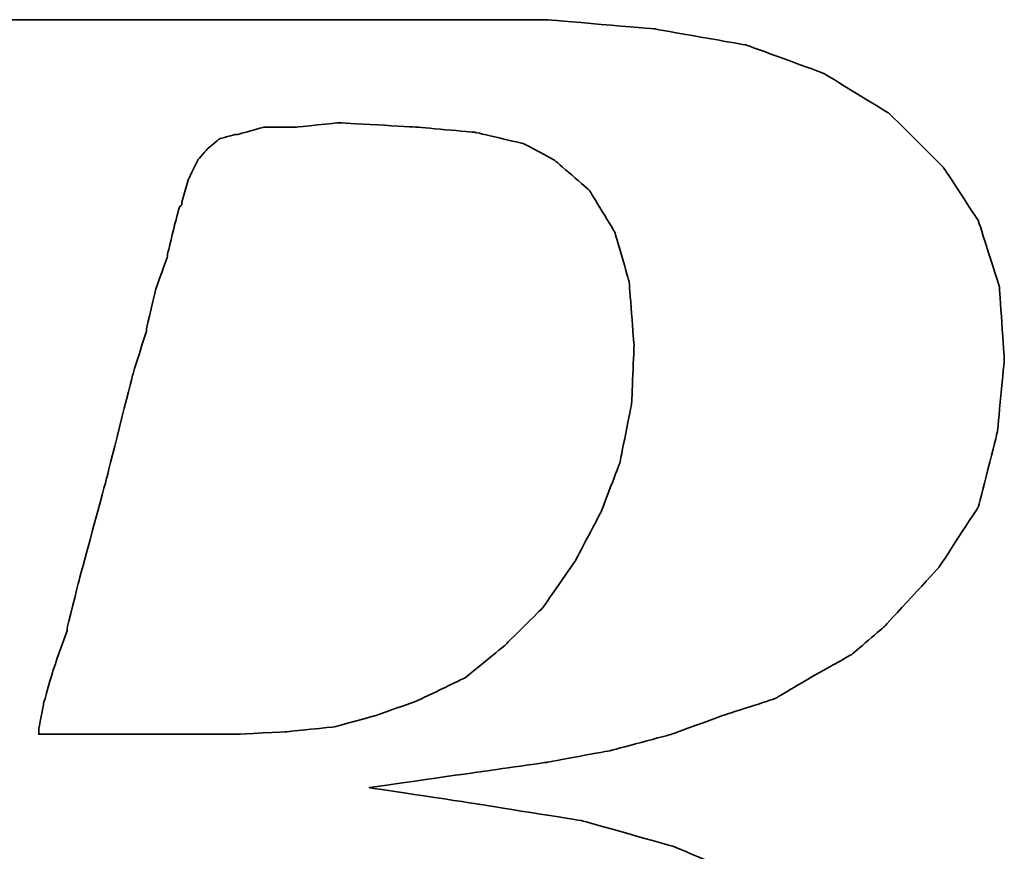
# Model space of a CAD drawing. Header units: millimetres. Extents: x 85 to 589, y 104 to 272.
# Tile 30 of 52: x 456.67 to 459.3, y 158.74 to 160.95. Entities that reach past the tile are written whole.
import ezdxf

# ---------------------------------------------------------------- set-up
doc = ezdxf.new("R2010")
doc.units = ezdxf.units.MM
doc.header["$LTSCALE"] = 0.1
doc.layers.add('DIM', color=4, linetype='CONTINUOUS')
doc.layers.add('layer 1', color=7, linetype='CONTINUOUS')

# ---------------------------------------------------------------- blocks, each defined once
blk = doc.blocks.new('TBI MOTION logo(完整正式版)')
at = {"layer": 'layer 1', "color": 22, "lineweight": 35}
for points, knots in [([(-64.65375, -6.86375), (-64.65375, -6.86375), (-64.84375, -7.29625), (-64.84375, -7.29625), (-64.84375, -7.29625), (-64.84375, -7.29625), (-64.86875, -7.34375), (-64.86875, -7.34375), (-64.86875, -7.34375), (-64.86875, -7.34375), (-64.86875, -7.36875), (-64.86875, -7.36875), (-64.86875, -7.36875), (-64.86875, -7.36875), (-65.15375, -7.65375), (-65.15375, -7.65375), (-65.15375, -7.65375), (-65.15375, -7.65375), (-65.17875, -7.65375), (-65.17875, -7.65375), (-65.17875, -7.65375), (-65.17875, -7.65375), (-65.20375, -7.67875), (-65.20375, -7.67875), (-65.20375, -7.67875), (-65.20375, -7.67875), (-65.58875, -7.87125), (-65.58875, -7.87125), (-65.58875, -7.87125), (-65.58875, -7.87125), (-65.63375, -7.87125), (-65.63375, -7.87125), (-65.63375, -7.87125), (-65.63375, -7.87125), (-65.65875, -7.89375), (-65.65875, -7.89375), (-65.65875, -7.89375), (-65.65875, -7.89375), (-66.09375, -7.94375), (-66.09375, -7.94375), (-66.09375, -7.94375), (-66.09375, -7.94375), (-66.11375, -7.94375), (-66.11375, -7.94375), (-66.11375, -7.94375), (-66.11375, -7.94375), (-66.16375, -7.94375), (-66.16375, -7.94375), (-66.16375, -7.94375), (-66.16375, -7.94375), (-66.30875, -7.94375), (-66.30875, -7.94375), (-66.30875, -7.94375), (-66.30875, -7.94375), (-66.69375, -7.94375), (-66.69375, -7.94375), (-66.69375, -7.94375), (-66.69375, -7.94375), (-67.07375, -7.94375), (-67.07375, -7.94375), (-67.07375, -7.94375), (-67.07375, -7.94375), (-67.12375, -7.94375), (-67.12375, -7.94375), (-67.12375, -7.94375), (-67.12375, -7.94375), (-67.12375, -7.96625), (-67.12375, -7.96625), (-67.12375, -7.96625), (-67.12375, -7.96625), (-67.14875, -7.99125), (-67.14875, -7.99125), (-67.14875, -7.99125), (-67.14875, -7.99125), (-67.24375, -8.34875), (-67.24375, -8.34875), (-67.24375, -8.34875), (-67.24375, -8.34875), (-67.31375, -8.68625), (-67.31375, -8.68625), (-67.31375, -8.68625), (-67.31375, -8.68625), (-67.26875, -8.68625), (-67.26875, -8.68625), (-67.26875, -8.68625), (-67.26875, -8.68625), (-67.07375, -8.68625), (-67.07375, -8.68625), (-67.07375, -8.68625), (-67.07375, -8.68625), (-66.54875, -8.68625), (-66.54875, -8.68625), (-66.54875, -8.68625), (-66.54875, -8.68625), (-65.82625, -8.68625), (-65.82625, -8.68625), (-65.82625, -8.68625), (-65.82625, -8.68625), (-65.01375, -8.68625), (-65.01375, -8.68625), (-65.01375, -8.68625), (-65.01375, -8.68625), (-64.05375, -8.68625), (-64.05375, -8.68625), (-64.05375, -8.68625), (-64.05375, -8.68625), (-62.08375, -8.68625), (-62.08375, -8.68625), (-62.08375, -8.68625), (-62.08375, -8.68625), (-60.06875, -8.68625), (-60.06875, -8.68625), (-60.06875, -8.68625), (-60.06875, -8.68625), (-59.10875, -8.68625), (-59.10875, -8.68625), (-59.10875, -8.68625), (-59.10875, -8.68625), (-58.29375, -8.68625), (-58.29375, -8.68625), (-58.29375, -8.68625), (-58.29375, -8.68625), (-57.57375, -8.68625), (-57.57375, -8.68625), (-57.57375, -8.68625), (-57.57375, -8.68625), (-57.04875, -8.68625), (-57.04875, -8.68625), (-57.04875, -8.68625), (-57.04875, -8.68625), (-56.85375, -8.68625), (-56.85375, -8.68625), (-56.85375, -8.68625), (-56.85375, -8.68625), (-56.70875, -8.68625), (-56.70875, -8.68625), (-56.70875, -8.68625), (-56.70875, -8.68625), (-56.61375, -8.68625), (-56.61375, -8.68625), (-56.61375, -8.68625), (-56.61375, -8.68625), (-56.56875, -8.68625), (-56.56875, -8.68625), (-56.56875, -8.68625), (-56.56875, -8.68625), (-55.65375, -8.63875), (-55.65375, -8.63875), (-55.65375, -8.63875), (-55.65375, -8.63875), (-54.76875, -8.51875), (-54.76875, -8.51875), (-54.76875, -8.51875), (-54.76875, -8.51875), (-53.90375, -8.30375), (-53.90375, -8.30375), (-53.90375, -8.30375), (-53.90375, -8.30375), (-53.08875, -8.03875), (-53.08875, -8.03875), (-53.08875, -8.03875), (-53.08875, -8.03875), (-52.34375, -7.65375), (-52.34375, -7.65375), (-52.34375, -7.65375), (-52.34375, -7.65375), (-51.69875, -7.29625), (-51.69875, -7.29625), (-51.69875, -7.29625), (-51.69875, -7.29625), (-51.21875, -6.91125), (-51.21875, -6.91125), (-51.21875, -6.91125), (-51.21875, -6.91125), (-50.83375, -6.50375), (-50.83375, -6.50375), (-50.83375, -6.50375), (-50.83375, -6.50375), (-50.44875, -5.94875), (-50.44875, -5.94875), (-50.44875, -5.94875), (-50.44875, -5.94875), (-50.13875, -5.30375), (-50.13875, -5.30375), (-50.13875, -5.30375), (-50.13875, -5.30375), (-49.99375, -4.65375), (-49.99375, -4.65375), (-49.99375, -4.65375), (-49.99375, -4.65375), (-49.92375, -3.98375), (-49.92375, -3.98375), (-49.92375, -3.98375), (-49.92375, -3.98375), (-49.99375, -3.19374), (-49.99375, -3.19374), (-49.99375, -3.19374), (-49.99375, -3.19374), (-50.23374, -2.44874), (-50.23374, -2.44874), (-50.23374, -2.44874), (-50.23374, -2.44874), (-50.59375, -1.87374), (-50.59375, -1.87374), (-50.59375, -1.87374), (-50.59375, -1.87374), (-51.09875, -1.31874), (-51.09875, -1.31874), (-51.09875, -1.31874), (-51.09875, -1.31874), (-51.74375, -0.81875), (-51.74375, -0.81875), (-51.74375, -0.81875), (-51.74375, -0.81875), (-52.53875, -0.48125), (-52.53875, -0.48125), (-52.53875, -0.48125), (-52.53875, -0.48125), (-53.47375, -0.21875), (-53.47375, -0.21875), (-53.47375, -0.21875), (-53.47375, -0.21875), (-54.52875, -0.04874), (-54.52875, -0.04874), (-54.52875, -0.04874), (-54.52875, -0.04874), (-55.65375, 0.12125), (-55.65375, 0.12125), (-55.65375, 0.12125), (-55.65375, 0.12125), (-54.50375, 0.28624), (-54.50375, 0.28624), (-54.50375, 0.28624), (-54.50375, 0.28624), (-53.83375, 0.38124), (-53.83375, 0.38124), (-53.83375, 0.38124), (-53.83375, 0.38124), (-53.18375, 0.50125), (-53.18375, 0.50125), (-53.18375, 0.50125), (-53.18375, 0.50125), (-52.55875, 0.66874), (-52.55875, 0.66874), (-52.55875, 0.66874), (-52.55875, 0.66874), (-52.03375, 0.86124), (-52.03375, 0.86124), (-52.03375, 0.86124), (-52.03375, 0.86124), (-51.50374, 1.03124), (-51.50374, 1.03124), (-51.50374, 1.03124), (-51.50374, 1.03124), (-51.09875, 1.27125), (-51.09875, 1.27125), (-51.09875, 1.27125), (-51.09875, 1.27125), (-50.71375, 1.48624), (-50.71375, 1.48624), (-50.71375, 1.48624), (-50.71375, 1.48624), (-50.37625, 1.77625), (-50.37625, 1.77625), (-50.37625, 1.77625), (-50.37625, 1.77625), (-49.82375, 2.37625), (-49.82375, 2.37625), (-49.82375, 2.37625), (-49.82375, 2.37625), (-49.41875, 2.99625), (-49.41875, 2.99625), (-49.41875, 2.99625), (-49.41875, 2.99625), (-49.22375, 3.76625), (-49.22375, 3.76625), (-49.22375, 3.76625), (-49.22375, 3.76625), (-49.15375, 4.50874), (-49.15375, 4.50874), (-49.15375, 4.50874), (-49.15375, 4.50874), (-49.20375, 5.25125), (-49.20375, 5.25125), (-49.20375, 5.25125), (-49.20375, 5.25125), (-49.41875, 5.92625), (-49.41875, 5.92625), (-49.41875, 5.92625), (-49.41875, 5.92625), (-49.77875, 6.47625), (-49.77875, 6.47625), (-49.77875, 6.47625), (-49.77875, 6.47625), (-50.33125, 7.02624), (-50.33125, 7.02624), (-50.33125, 7.02624), (-50.33125, 7.02624), (-51.00125, 7.43625), (-51.00125, 7.43625), (-51.00125, 7.43625), (-51.00125, 7.43625), (-51.79375, 7.72625), (-51.79375, 7.72625), (-51.79375, 7.72625), (-51.79375, 7.72625), (-52.72875, 7.89124), (-52.72875, 7.89124), (-52.72875, 7.89124), (-52.72875, 7.89124), (-53.83375, 7.98625), (-53.83375, 7.98625), (-53.83375, 7.98625), (-53.83375, 7.98625), (-53.92875, 7.98625), (-53.92875, 7.98625), (-53.92875, 7.98625), (-53.92875, 7.98625), (-54.26375, 7.98625), (-54.26375, 7.98625), (-54.26375, 7.98625), (-54.26375, 7.98625), (-54.74375, 7.98625), (-54.74375, 7.98625), (-54.74375, 7.98625), (-54.74375, 7.98625), (-55.36875, 7.98625), (-55.36875, 7.98625), (-55.36875, 7.98625), (-55.36875, 7.98625), (-56.13375, 7.98625), (-56.13375, 7.98625), (-56.13375, 7.98625), (-56.13375, 7.98625), (-56.94875, 7.98625), (-56.94875, 7.98625), (-56.94875, 7.98625), (-56.94875, 7.98625), (-58.77625, 7.98625), (-58.77625, 7.98625), (-58.77625, 7.98625), (-58.77625, 7.98625), (-60.59875, 7.98625), (-60.59875, 7.98625), (-60.59875, 7.98625), (-60.59875, 7.98625), (-61.41375, 7.98625), (-61.41375, 7.98625), (-61.41375, 7.98625), (-61.41375, 7.98625), (-62.17875, 7.98625), (-62.17875, 7.98625), (-62.17875, 7.98625), (-62.17875, 7.98625), (-62.80375, 7.98625), (-62.80375, 7.98625), (-62.80375, 7.98625), (-62.80375, 7.98625), (-63.30625, 7.98625), (-63.30625, 7.98625), (-63.30625, 7.98625), (-63.30625, 7.98625), (-63.57375, 7.98625), (-63.57375, 7.98625), (-63.57375, 7.98625), (-63.57375, 7.98625), (-63.57375, 7.96375), (-63.57375, 7.96375), (-63.57375, 7.96375), (-63.57375, 7.96375), (-63.59875, 7.94125), (-63.59875, 7.94125), (-63.59875, 7.94125), (-63.59875, 7.94125), (-63.69375, 7.55625), (-63.69375, 7.55625), (-63.69375, 7.55625), (-63.69375, 7.55625), (-63.76375, 7.24624), (-63.76375, 7.24624), (-63.76375, 7.24624), (-63.76375, 7.24624), (-63.23875, 7.24624), (-63.23875, 7.24624), (-63.23875, 7.24624), (-63.23875, 7.24624), (-62.75875, 7.24624), (-62.75875, 7.24624), (-62.75875, 7.24624), (-62.75875, 7.24624), (-62.61125, 7.24624), (-62.61125, 7.24624), (-62.61125, 7.24624), (-62.61125, 7.24624), (-62.56625, 7.24624), (-62.56625, 7.24624), (-62.56625, 7.24624), (-62.56625, 7.24624), (-62.22875, 7.24624), (-62.22875, 7.24624), (-62.22875, 7.24624), (-62.22875, 7.24624), (-62.20375, 7.24624), (-62.20375, 7.24624), (-62.20375, 7.24624), (-62.20375, 7.24624), (-62.17875, 7.21875), (-62.17875, 7.21875), (-62.17875, 7.21875), (-62.17875, 7.21875), (-61.96375, 7.17125), (-61.96375, 7.17125), (-61.96375, 7.17125), (-61.96375, 7.17125), (-61.72375, 7.12624), (-61.72375, 7.12624), (-61.72375, 7.12624), (-61.72375, 7.12624), (-61.70375, 7.12624), (-61.70375, 7.12624), (-61.70375, 7.12624), (-61.70375, 7.12624), (-61.55875, 7.07624), (-61.55875, 7.07624), (-61.55875, 7.07624), (-61.55875, 7.07624), (-61.50875, 7.07624), (-61.50875, 7.07624), (-61.50875, 7.07624), (-61.50875, 7.07624), (-61.48375, 7.02624), (-61.48375, 7.02624), (-61.48375, 7.02624), (-61.48375, 7.02624), (-61.31875, 6.83375), (-61.31875, 6.83375), (-61.31875, 6.83375), (-61.31875, 6.83375), (-61.29375, 6.81125), (-61.29375, 6.81125), (-61.29375, 6.81125), (-61.29375, 6.81125), (-61.29375, 6.78625), (-61.29375, 6.78625), (-61.29375, 6.78625), (-61.29375, 6.78625), (-61.19875, 6.50124), (-61.19875, 6.50124), (-61.19875, 6.50124), (-61.19875, 6.50124), (-61.17375, 6.45124), (-61.17375, 6.45124), (-61.17375, 6.45124), (-61.17375, 6.45124), (-61.19875, 6.40625), (-61.19875, 6.40625), (-61.19875, 6.40625), (-61.19875, 6.40625), (-61.26875, 5.99624), (-61.26875, 5.99624), (-61.26875, 5.99624), (-61.26875, 5.99624), (-61.26875, 5.85125), (-61.26875, 5.85125), (-61.26875, 5.85125), (-61.26875, 5.85125), (-61.26875, 5.82625), (-61.26875, 5.82625), (-61.26875, 5.82625), (-61.26875, 5.82625), (-61.29375, 5.80625), (-61.29375, 5.80625), (-61.29375, 5.80625), (-61.29375, 5.80625), (-61.34125, 5.66125), (-61.34125, 5.66125), (-61.34125, 5.66125), (-61.34125, 5.66125), (-61.41375, 5.44625), (-61.41375, 5.44625), (-61.41375, 5.44625), (-61.41375, 5.44625), (-61.48375, 5.15625), (-61.48375, 5.15625), (-61.48375, 5.15625), (-61.48375, 5.15625), (-61.58375, 4.82124), (-61.58375, 4.82124), (-61.58375, 4.82124), (-61.58375, 4.82124), (-61.79875, 4.00375), (-61.79875, 4.00375), (-61.79875, 4.00375), (-61.79875, 4.00375), (-62.05875, 2.99625), (-62.05875, 2.99625), (-62.05875, 2.99625), (-62.05875, 2.99625), (-62.34875, 1.91625), (-62.34875, 1.91625), (-62.34875, 1.91625), (-62.34875, 1.91625), (-62.97375, -0.41124), (-62.97375, -0.41124), (-62.97375, -0.41124), (-62.97375, -0.41124), (-63.59875, -2.75875), (-63.59875, -2.75875), (-63.59875, -2.75875), (-63.59875, -2.75875), (-63.88375, -3.86374), (-63.88375, -3.86374), (-63.88375, -3.86374), (-63.88375, -3.86374), (-64.14875, -4.82374), (-64.14875, -4.82374), (-64.14875, -4.82374), (-64.14875, -4.82374), (-64.36375, -5.64125), (-64.36375, -5.64125), (-64.36375, -5.64125), (-64.36375, -5.64125), (-64.43625, -5.97625), (-64.43625, -5.97625), (-64.43625, -5.97625), (-64.43625, -5.97625), (-64.50875, -6.28625), (-64.50875, -6.28625), (-64.50875, -6.28625), (-64.50875, -6.28625), (-64.50875, -6.30875), (-64.50875, -6.30875), (-64.50875, -6.30875), (-64.50875, -6.30875), (-64.57875, -6.50375), (-64.57875, -6.50375), (-64.57875, -6.50375), (-64.57875, -6.50375), (-64.62875, -6.69625), (-64.62875, -6.69625), (-64.62875, -6.69625), (-64.62875, -6.69625), (-64.62875, -6.76875), (-64.62875, -6.76875), (-64.62875, -6.76875), (-64.62875, -6.76875), (-64.62875, -6.81375), (-64.62875, -6.81375), (-64.62875, -6.81375), (-64.62875, -6.81375), (-64.62875, -6.83875), (-64.62875, -6.83875), (-64.62875, -6.83875), (-64.62875, -6.83875), (-64.65375, -6.86375), (-64.65375, -6.86375)], [0, 0, 0, 0, 0.00719424, 0.00719424, 0.00719424, 0.00719425, 0.01438849, 0.01438849, 0.01438849, 0.0143885, 0.02158273, 0.02158273, 0.02158273, 0.02158274, 0.02877698, 0.02877698, 0.02877698, 0.02877699, 0.03597122, 0.03597122, 0.03597122, 0.03597123, 0.04316547, 0.04316547, 0.04316547, 0.04316548, 0.05035971, 0.05035971, 0.05035971, 0.05035972, 0.05755396, 0.05755396, 0.05755396, 0.05755397, 0.0647482, 0.0647482, 0.0647482, 0.06474821, 0.07194245, 0.07194245, 0.07194245, 0.07194246, 0.07913669, 0.07913669, 0.07913669, 0.0791367, 0.08633094, 0.08633094, 0.08633094, 0.08633095, 0.09352518, 0.09352518, 0.09352518, 0.09352519, 0.10071942, 0.10071942, 0.10071942, 0.10071943, 0.10791367, 0.10791367, 0.10791367, 0.10791368, 0.11510791, 0.11510791, 0.11510791, 0.11510792, 0.12230216, 0.12230216, 0.12230216, 0.12230217, 0.1294964, 0.1294964, 0.1294964, 0.12949641, 0.13669065, 0.13669065, 0.13669065, 0.13669066, 0.14388489, 0.14388489, 0.14388489, 0.1438849, 0.15107914, 0.15107914, 0.15107914, 0.15107915, 0.15827338, 0.15827338, 0.15827338, 0.15827339, 0.16546763, 0.16546763, 0.16546763, 0.16546764, 0.17266187, 0.17266187, 0.17266187, 0.17266188, 0.17985612, 0.17985612, 0.17985612, 0.17985613, 0.18705036, 0.18705036, 0.18705036, 0.18705037, 0.1942446, 0.1942446, 0.1942446, 0.19424461, 0.20143885, 0.20143885, 0.20143885, 0.20143886, 0.20863309, 0.20863309, 0.20863309, 0.2086331, 0.21582734, 0.21582734, 0.21582734, 0.21582735, 0.22302158, 0.22302158, 0.22302158, 0.22302159, 0.23021583, 0.23021583, 0.23021583, 0.23021584, 0.23741007, 0.23741007, 0.23741007, 0.23741008, 0.24460432, 0.24460432, 0.24460432, 0.24460433, 0.25179856, 0.25179856, 0.25179856, 0.25179857, 0.25899281, 0.25899281, 0.25899281, 0.25899282, 0.26618705, 0.26618705, 0.26618705, 0.26618706, 0.27338129, 0.27338129, 0.27338129, 0.2733813, 0.28057554, 0.28057554, 0.28057554, 0.28057555, 0.28776978, 0.28776978, 0.28776978, 0.28776979, 0.29496403, 0.29496403, 0.29496403, 0.29496404, 0.30215827, 0.30215827, 0.30215827, 0.30215828, 0.30935252, 0.30935252, 0.30935252, 0.30935253, 0.31654676, 0.31654676, 0.31654676, 0.31654677, 0.32374101, 0.32374101, 0.32374101, 0.32374102, 0.33093525, 0.33093525, 0.33093525, 0.33093526, 0.3381295, 0.3381295, 0.3381295, 0.33812951, 0.34532374, 0.34532374, 0.34532374, 0.34532375, 0.35251799, 0.35251799, 0.35251799, 0.352518, 0.35971223, 0.35971223, 0.35971223, 0.35971224, 0.36690647, 0.36690647, 0.36690647, 0.36690648, 0.37410072, 0.37410072, 0.37410072, 0.37410073, 0.38129496, 0.38129496, 0.38129496, 0.38129497, 0.38848921, 0.38848921, 0.38848921, 0.38848922, 0.39568345, 0.39568345, 0.39568345, 0.39568346, 0.4028777, 0.4028777, 0.4028777, 0.40287771, 0.41007194, 0.41007194, 0.41007194, 0.41007195, 0.41726619, 0.41726619, 0.41726619, 0.4172662, 0.42446043, 0.42446043, 0.42446043, 0.42446044, 0.43165468, 0.43165468, 0.43165468, 0.43165469, 0.43884892, 0.43884892, 0.43884892, 0.43884893, 0.44604317, 0.44604317, 0.44604317, 0.44604318, 0.45323741, 0.45323741, 0.45323741, 0.45323742, 0.46043165, 0.46043165, 0.46043165, 0.46043166, 0.4676259, 0.4676259, 0.4676259, 0.46762591, 0.47482014, 0.47482014, 0.47482014, 0.47482015, 0.48201439, 0.48201439, 0.48201439, 0.4820144, 0.48920863, 0.48920863, 0.48920863, 0.48920864, 0.49640288, 0.49640288, 0.49640288, 0.49640289, 0.50359712, 0.50359712, 0.50359712, 0.50359713, 0.51079137, 0.51079137, 0.51079137, 0.51079138, 0.51798561, 0.51798561, 0.51798561, 0.51798562, 0.52517986, 0.52517986, 0.52517986, 0.52517987, 0.5323741, 0.5323741, 0.5323741, 0.53237411, 0.53956835, 0.53956835, 0.53956835, 0.53956836, 0.54676259, 0.54676259, 0.54676259, 0.5467626, 0.55395683, 0.55395683, 0.55395683, 0.55395684, 0.56115108, 0.56115108, 0.56115108, 0.56115109, 0.56834532, 0.56834532, 0.56834532, 0.56834533, 0.57553957, 0.57553957, 0.57553957, 0.57553958, 0.58273381, 0.58273381, 0.58273381, 0.58273382, 0.58992806, 0.58992806, 0.58992806, 0.58992807, 0.5971223, 0.5971223, 0.5971223, 0.59712231, 0.60431655, 0.60431655, 0.60431655, 0.60431656, 0.61151079, 0.61151079, 0.61151079, 0.6115108, 0.61870504, 0.61870504, 0.61870504, 0.61870505, 0.62589928, 0.62589928, 0.62589928, 0.62589929, 0.63309353, 0.63309353, 0.63309353, 0.63309354, 0.64028777, 0.64028777, 0.64028777, 0.64028778, 0.64748201, 0.64748201, 0.64748201, 0.64748202, 0.65467626, 0.65467626, 0.65467626, 0.65467627, 0.6618705, 0.6618705, 0.6618705, 0.66187051, 0.66906475, 0.66906475, 0.66906475, 0.66906476, 0.67625899, 0.67625899, 0.67625899, 0.676259, 0.68345324, 0.68345324, 0.68345324, 0.68345325, 0.69064748, 0.69064748, 0.69064748, 0.69064749, 0.69784173, 0.69784173, 0.69784173, 0.69784174, 0.70503597, 0.70503597, 0.70503597, 0.70503598, 0.71223022, 0.71223022, 0.71223022, 0.71223023, 0.71942446, 0.71942446, 0.71942446, 0.71942447, 0.72661871, 0.72661871, 0.72661871, 0.72661872, 0.73381295, 0.73381295, 0.73381295, 0.73381296, 0.74100719, 0.74100719, 0.74100719, 0.7410072, 0.74820144, 0.74820144, 0.74820144, 0.74820145, 0.75539568, 0.75539568, 0.75539568, 0.75539569, 0.76258993, 0.76258993, 0.76258993, 0.76258994, 0.76978417, 0.76978417, 0.76978417, 0.76978418, 0.77697842, 0.77697842, 0.77697842, 0.77697843, 0.78417266, 0.78417266, 0.78417266, 0.78417267, 0.79136691, 0.79136691, 0.79136691, 0.79136692, 0.79856115, 0.79856115, 0.79856115, 0.79856116, 0.8057554, 0.8057554, 0.8057554, 0.80575541, 0.81294964, 0.81294964, 0.81294964, 0.81294965, 0.82014388, 0.82014388, 0.82014388, 0.82014389, 0.82733813, 0.82733813, 0.82733813, 0.82733814, 0.83453237, 0.83453237, 0.83453237, 0.83453238, 0.84172662, 0.84172662, 0.84172662, 0.84172663, 0.84892086, 0.84892086, 0.84892086, 0.84892087, 0.85611511, 0.85611511, 0.85611511, 0.85611512, 0.86330935, 0.86330935, 0.86330935, 0.86330936, 0.8705036, 0.8705036, 0.8705036, 0.87050361, 0.87769784, 0.87769784, 0.87769784, 0.87769785, 0.88489209, 0.88489209, 0.88489209, 0.8848921, 0.89208633, 0.89208633, 0.89208633, 0.89208634, 0.89928058, 0.89928058, 0.89928058, 0.89928059, 0.90647482, 0.90647482, 0.90647482, 0.90647483, 0.91366906, 0.91366906, 0.91366906, 0.91366907, 0.92086331, 0.92086331, 0.92086331, 0.92086332, 0.92805755, 0.92805755, 0.92805755, 0.92805756, 0.9352518, 0.9352518, 0.9352518, 0.93525181, 0.94244604, 0.94244604, 0.94244604, 0.94244605, 0.94964029, 0.94964029, 0.94964029, 0.9496403, 0.95683453, 0.95683453, 0.95683453, 0.95683454, 0.96402878, 0.96402878, 0.96402878, 0.96402879, 0.97122302, 0.97122302, 0.97122302, 0.97122303, 0.97841727, 0.97841727, 0.97841727, 0.97841728, 0.98561151, 0.98561151, 0.98561151, 0.98561152, 0.99280576, 0.99280576, 0.99280576, 0.99280577, 1, 1, 1, 1]), ([(-57.50375, 6.35625), (-57.50375, 6.35625), (-57.57375, 6.11625), (-57.57375, 6.11625), (-57.57375, 6.11625), (-57.57375, 6.11625), (-57.57375, 6.09125), (-57.57375, 6.09125), (-57.57375, 6.09125), (-57.57375, 6.09125), (-57.59875, 6.06625), (-57.59875, 6.06625), (-57.59875, 6.06625), (-57.59875, 6.06625), (-57.64875, 5.87625), (-57.64875, 5.87625), (-57.64875, 5.87625), (-57.64875, 5.87625), (-57.71875, 5.58875), (-57.71875, 5.58875), (-57.71875, 5.58875), (-57.71875, 5.58875), (-57.71875, 5.56625), (-57.71875, 5.56625), (-57.71875, 5.56625), (-57.71875, 5.56625), (-57.83875, 5.23125), (-57.83875, 5.23125), (-57.83875, 5.23125), (-57.83875, 5.23125), (-57.93625, 4.82124), (-57.93625, 4.82124), (-57.93625, 4.82124), (-57.93625, 4.82124), (-57.93625, 4.79624), (-57.93625, 4.79624), (-57.93625, 4.79624), (-57.93625, 4.79624), (-58.07875, 4.34125), (-58.07875, 4.34125), (-58.07875, 4.34125), (-58.07875, 4.34125), (-58.34375, 3.28625), (-58.34375, 3.28625), (-58.34375, 3.28625), (-58.34375, 3.28625), (-58.62875, 2.23124), (-58.62875, 2.23124), (-58.62875, 2.23124), (-58.62875, 2.23124), (-58.74875, 1.75125), (-58.74875, 1.75125), (-58.74875, 1.75125), (-58.74875, 1.75125), (-58.74875, 1.72625), (-58.74875, 1.72625), (-58.74875, 1.72625), (-58.74875, 1.72625), (-58.89375, 1.31625), (-58.89375, 1.31625), (-58.89375, 1.31625), (-58.89375, 1.31625), (-58.98875, 0.98124), (-58.98875, 0.98124), (-58.98875, 0.98124), (-58.98875, 0.98124), (-59.03875, 0.71625), (-59.03875, 0.71625), (-59.03875, 0.71625), (-59.03875, 0.71625), (-59.03875, 0.66874), (-59.03875, 0.66874), (-59.03875, 0.66874), (-59.03875, 0.66874), (-58.91875, 0.66874), (-58.91875, 0.66874), (-58.91875, 0.66874), (-58.91875, 0.66874), (-58.53375, 0.66874), (-58.53375, 0.66874), (-58.53375, 0.66874), (-58.53375, 0.66874), (-58.10375, 0.66874), (-58.10375, 0.66874), (-58.10375, 0.66874), (-58.10375, 0.66874), (-57.66875, 0.66874), (-57.66875, 0.66874), (-57.66875, 0.66874), (-57.66875, 0.66874), (-57.33375, 0.66874), (-57.33375, 0.66874), (-57.33375, 0.66874), (-57.33375, 0.66874), (-57.09375, 0.66874), (-57.09375, 0.66874), (-57.09375, 0.66874), (-57.09375, 0.66874), (-56.99875, 0.66874), (-56.99875, 0.66874), (-56.99875, 0.66874), (-56.99875, 0.66874), (-56.49375, 0.69374), (-56.49375, 0.69374), (-56.49375, 0.69374), (-56.49375, 0.69374), (-56.01375, 0.74374), (-56.01375, 0.74374), (-56.01375, 0.74374), (-56.01375, 0.74374), (-55.58375, 0.86124), (-55.58375, 0.86124), (-55.58375, 0.86124), (-55.58375, 0.86124), (-55.17375, 1.00624), (-55.17375, 1.00624), (-55.17375, 1.00624), (-55.17375, 1.00624), (-54.67375, 1.24625), (-54.67375, 1.24625), (-54.67375, 1.24625), (-54.67375, 1.24625), (-54.26375, 1.58124), (-54.26375, 1.58124), (-54.26375, 1.58124), (-54.26375, 1.58124), (-53.87875, 1.96374), (-53.87875, 1.96374), (-53.87875, 1.96374), (-53.87875, 1.96374), (-53.54375, 2.44625), (-53.54375, 2.44625), (-53.54375, 2.44625), (-53.54375, 2.44625), (-53.27875, 2.95125), (-53.27875, 2.95125), (-53.27875, 2.95125), (-53.27875, 2.95125), (-53.08875, 3.45124), (-53.08875, 3.45124), (-53.08875, 3.45124), (-53.08875, 3.45124), (-52.96875, 4.05124), (-52.96875, 4.05124), (-52.96875, 4.05124), (-52.96875, 4.05124), (-52.94375, 4.65125), (-52.94375, 4.65125), (-52.94375, 4.65125), (-52.94375, 4.65125), (-52.99375, 5.30125), (-52.99375, 5.30125), (-52.99375, 5.30125), (-52.99375, 5.30125), (-53.13875, 5.80625), (-53.13875, 5.80625), (-53.13875, 5.80625), (-53.13875, 5.80625), (-53.39875, 6.23625), (-53.39875, 6.23625), (-53.39875, 6.23625), (-53.39875, 6.23625), (-53.75875, 6.54875), (-53.75875, 6.54875), (-53.75875, 6.54875), (-53.75875, 6.54875), (-54.07375, 6.71625), (-54.07375, 6.71625), (-54.07375, 6.71625), (-54.07375, 6.71625), (-54.57375, 6.83375), (-54.57375, 6.83375), (-54.57375, 6.83375), (-54.57375, 6.83375), (-55.17375, 6.88625), (-55.17375, 6.88625), (-55.17375, 6.88625), (-55.17375, 6.88625), (-55.96875, 6.93125), (-55.96875, 6.93125), (-55.96875, 6.93125), (-55.96875, 6.93125), (-56.39875, 6.88625), (-56.39875, 6.88625), (-56.39875, 6.88625), (-56.39875, 6.88625), (-56.42125, 6.88625), (-56.42125, 6.88625), (-56.42125, 6.88625), (-56.42125, 6.88625), (-56.73375, 6.88625), (-56.73375, 6.88625), (-56.73375, 6.88625), (-56.73375, 6.88625), (-56.99875, 6.81125), (-56.99875, 6.81125), (-56.99875, 6.81125), (-56.99875, 6.81125), (-57.02375, 6.81125), (-57.02375, 6.81125), (-57.02375, 6.81125), (-57.02375, 6.81125), (-57.18875, 6.76625), (-57.18875, 6.76625), (-57.18875, 6.76625), (-57.18875, 6.76625), (-57.30875, 6.66625), (-57.30875, 6.66625), (-57.30875, 6.66625), (-57.30875, 6.66625), (-57.40875, 6.54875), (-57.40875, 6.54875), (-57.40875, 6.54875), (-57.40875, 6.54875), (-57.50375, 6.35625), (-57.50375, 6.35625)], [0, 0, 0, 0, 0.01851852, 0.01851852, 0.01851852, 0.01851853, 0.03703704, 0.03703704, 0.03703704, 0.03703705, 0.05555556, 0.05555556, 0.05555556, 0.05555557, 0.07407407, 0.07407407, 0.07407407, 0.07407408, 0.09259259, 0.09259259, 0.09259259, 0.0925926, 0.11111111, 0.11111111, 0.11111111, 0.11111112, 0.12962963, 0.12962963, 0.12962963, 0.12962964, 0.14814815, 0.14814815, 0.14814815, 0.14814816, 0.16666667, 0.16666667, 0.16666667, 0.16666668, 0.18518519, 0.18518519, 0.18518519, 0.1851852, 0.2037037, 0.2037037, 0.2037037, 0.20370371, 0.22222222, 0.22222222, 0.22222222, 0.22222223, 0.24074074, 0.24074074, 0.24074074, 0.24074075, 0.25925926, 0.25925926, 0.25925926, 0.25925927, 0.27777778, 0.27777778, 0.27777778, 0.27777779, 0.2962963, 0.2962963, 0.2962963, 0.29629631, 0.31481481, 0.31481481, 0.31481481, 0.31481482, 0.33333333, 0.33333333, 0.33333333, 0.33333334, 0.35185185, 0.35185185, 0.35185185, 0.35185186, 0.37037037, 0.37037037, 0.37037037, 0.37037038, 0.38888889, 0.38888889, 0.38888889, 0.3888889, 0.40740741, 0.40740741, 0.40740741, 0.40740742, 0.42592593, 0.42592593, 0.42592593, 0.42592594, 0.44444444, 0.44444444, 0.44444444, 0.44444445, 0.46296296, 0.46296296, 0.46296296, 0.46296297, 0.48148148, 0.48148148, 0.48148148, 0.48148149, 0.5, 0.5, 0.5, 0.50000001, 0.51851852, 0.51851852, 0.51851852, 0.51851853, 0.53703704, 0.53703704, 0.53703704, 0.53703705, 0.55555556, 0.55555556, 0.55555556, 0.55555557, 0.57407407, 0.57407407, 0.57407407, 0.57407408, 0.59259259, 0.59259259, 0.59259259, 0.5925926, 0.61111111, 0.61111111, 0.61111111, 0.61111112, 0.62962963, 0.62962963, 0.62962963, 0.62962964, 0.64814815, 0.64814815, 0.64814815, 0.64814816, 0.66666667, 0.66666667, 0.66666667, 0.66666668, 0.68518519, 0.68518519, 0.68518519, 0.6851852, 0.7037037, 0.7037037, 0.7037037, 0.70370371, 0.72222222, 0.72222222, 0.72222222, 0.72222223, 0.74074074, 0.74074074, 0.74074074, 0.74074075, 0.75925926, 0.75925926, 0.75925926, 0.75925927, 0.77777778, 0.77777778, 0.77777778, 0.77777779, 0.7962963, 0.7962963, 0.7962963, 0.79629631, 0.81481481, 0.81481481, 0.81481481, 0.81481482, 0.83333333, 0.83333333, 0.83333333, 0.83333334, 0.85185185, 0.85185185, 0.85185185, 0.85185186, 0.87037037, 0.87037037, 0.87037037, 0.87037038, 0.88888889, 0.88888889, 0.88888889, 0.8888889, 0.90740741, 0.90740741, 0.90740741, 0.90740742, 0.92592593, 0.92592593, 0.92592593, 0.92592594, 0.94444444, 0.94444444, 0.94444444, 0.94444445, 0.96296296, 0.96296296, 0.96296296, 0.96296297, 0.98148148, 0.98148148, 0.98148148, 0.98148149, 1, 1, 1, 1])]:
    blk.add_open_spline(points, degree=3, knots=knots, dxfattribs=at)

msp = doc.modelspace()

# ---------------------------------------------------------------- block references
at = {"layer": 'DIM', "color": 7, "xscale": 0.2606204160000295, "yscale": 0.2606204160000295, "zscale": 0.2606204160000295}
msp.add_blockref('TBI MOTION logo(完整正式版)', (472.1109, 158.8735), dxfattribs=at)

doc.saveas('drawing.dxf')
